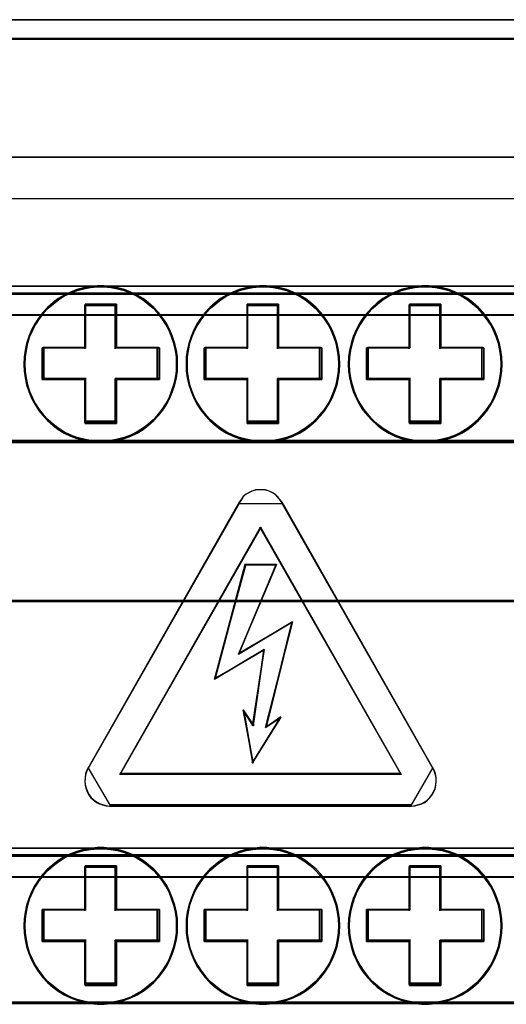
# Model space of a CAD drawing. Header units: millimetres. Extents: x 203 to 3426, y 719 to 2381.
# Tile 45 of 185: x 2528.26 to 2530.58, y 1113.74 to 1118.43. Entities that reach past the tile are written whole.
import ezdxf

# ---------------------------------------------------------------- set-up
doc = ezdxf.new("R2010")
doc.units = ezdxf.units.MM
doc.layers.add('45', color=7, linetype='Continuous')
doc.layers.add('E_Legrand_obudowy', color=7, linetype='Continuous')

# ---------------------------------------------------------------- blocks, each defined once
blk = doc.blocks.new('XL3 160 wnękowa 6x24M')
at = {"layer": 'E_Legrand_obudowy'}
blk.add_lwpolyline([(-215.641, -325.091), (215.545, -325.091), (215.545, -370.033), (-215.641, -370.033), (-215.641, -325.091)], dxfattribs=at)
blk = doc.blocks.new('BR 4P-10 125A (400408)')
at = {"layer": '45', "color": 59}
for points in [[(4.083, 26.569), (11.019, 26.569), (11.019, 27.783), (11.019, 27.993), (94.814, 27.993), (94.814, 27.783), (94.814, 26.569), (101.73, 26.569), (101.73, 22.338), (101.743, 22.338), (101.743, 23.728), (101.743, 27.132), (101.743, 28.875), (4.017, 28.875), (4.017, 27.132), (4.017, 23.728), (4.017, 22.338), (4.083, 22.338), (4.083, 26.569)], [(4.112, 26.56), (11.043, 26.56), (11.043, 27.763), (11.043, 27.972), (94.791, 27.972), (94.791, 27.763), (94.791, 26.56), (101.703, 26.56), (101.703, 22.365), (101.716, 22.365), (101.716, 23.743), (101.716, 27.118), (101.716, 28.846), (4.046, 28.846), (4.046, 27.118), (4.046, 23.743), (4.046, 22.365), (4.112, 22.365), (4.112, 26.56)], [(11.015, 20.95), (11.015, 16.33), (11.015, 16.229), (94.818, 16.229), (94.818, 16.33), (94.818, 20.95), (94.818, 21.659), (94.818, 23.01), (94.818, 26.583), (94.818, 27.792), (94.818, 28.002), (11.015, 28.002), (11.015, 27.792), (11.015, 26.583), (11.015, 23.01), (11.015, 21.659), (11.015, 20.95)], [(11.044, 20.956), (11.044, 16.358), (11.044, 16.257), (94.791, 16.257), (94.791, 16.358), (94.791, 20.956), (94.791, 21.661), (94.791, 23.006), (94.791, 26.561), (94.791, 27.764), (94.791, 27.973), (11.044, 27.973), (11.044, 27.764), (11.044, 26.561), (11.044, 23.006), (11.044, 21.661), (11.044, 20.956)], [(4.017, 9.433), (101.743, 9.433), (101.743, 16.597), (99.938, 16.597), (5.822, 16.597), (4.017, 16.597), (4.017, 9.433)], [(42.211, 11.446), (42.359, 11.164), (42.528, 10.896), (42.737, 10.642), (42.953, 10.409), (43.19, 10.196), (43.446, 10.004), (43.716, 9.839), (44.006, 9.695), (44.303, 9.585), (44.607, 9.502), (44.918, 9.441), (45.242, 9.406), (45.559, 9.406), (45.876, 9.441), (46.187, 9.502), (46.497, 9.585), (46.794, 9.695), (47.078, 9.839), (47.355, 10.004), (47.604, 10.196), (47.847, 10.409), (48.063, 10.642), (48.266, 10.896), (48.441, 11.164), (48.59, 11.446), (48.711, 11.748), (48.819, 12.057), (48.887, 12.373), (48.934, 12.689), (48.941, 13.011), (48.934, 13.341), (48.887, 13.65), (48.819, 13.966), (48.711, 14.282), (48.59, 14.584), (48.441, 14.866), (48.266, 15.126), (48.063, 15.387), (47.847, 15.621), (47.604, 15.827), (47.355, 16.026), (47.078, 16.191), (46.794, 16.328), (46.497, 16.445), (46.187, 16.527), (45.876, 16.582), (45.559, 16.617), (45.242, 16.617), (44.918, 16.582), (44.607, 16.527), (44.303, 16.445), (44.006, 16.328), (43.716, 16.191), (43.446, 16.026), (43.19, 15.827), (42.953, 15.621), (42.737, 15.387), (42.528, 15.126), (42.359, 14.866), (42.211, 14.584), (42.083, 14.282), (41.981, 13.966), (41.914, 13.65), (41.867, 13.341), (41.853, 13.011), (41.867, 12.689), (41.914, 12.373), (41.981, 12.057), (42.083, 11.748), (42.211, 11.446)], [(48.774, 12.069), (48.668, 11.764), (48.548, 11.466), (48.401, 11.188), (48.228, 10.924), (48.028, 10.673), (47.815, 10.443), (47.575, 10.232), (47.329, 10.043), (47.056, 9.88), (46.776, 9.738), (46.483, 9.629), (46.176, 9.548), (45.87, 9.487), (45.557, 9.453), (45.244, 9.453), (44.924, 9.487), (44.618, 9.548), (44.318, 9.629), (44.025, 9.738), (43.738, 9.88), (43.472, 10.043), (43.219, 10.232), (42.986, 10.443), (42.772, 10.673), (42.566, 10.924), (42.399, 11.188), (42.253, 11.466), (42.126, 11.764), (42.026, 12.069), (41.96, 12.381), (41.913, 12.693), (41.9, 13.011), (41.913, 13.337), (41.96, 13.642), (42.026, 13.954), (42.126, 14.265), (42.253, 14.564), (42.399, 14.842), (42.566, 15.099), (42.772, 15.357), (42.986, 15.587), (43.219, 15.79), (43.472, 15.987), (43.738, 16.15), (44.025, 16.285), (44.318, 16.4), (44.618, 16.482), (44.924, 16.536), (45.244, 16.57), (45.557, 16.57), (45.87, 16.536), (46.176, 16.482), (46.483, 16.4), (46.776, 16.285), (47.056, 16.15), (47.329, 15.987), (47.575, 15.79), (47.815, 15.587), (48.028, 15.357), (48.228, 15.099), (48.401, 14.842), (48.548, 14.564), (48.668, 14.265), (48.774, 13.954), (48.841, 13.642), (48.888, 13.337), (48.894, 13.011), (48.888, 12.693), (48.841, 12.381), (48.774, 12.069)], [(49.833, 11.164), (50.008, 10.896), (50.211, 10.642), (50.427, 10.409), (50.67, 10.196), (50.92, 10.004), (51.196, 9.839), (51.48, 9.695), (51.777, 9.585), (52.087, 9.502), (52.398, 9.441), (52.715, 9.406), (53.032, 9.406), (53.356, 9.441), (53.667, 9.502), (53.971, 9.585), (54.268, 9.695), (54.558, 9.839), (54.828, 10.004), (55.085, 10.196), (55.321, 10.409), (55.537, 10.642), (55.746, 10.896), (55.915, 11.164), (56.063, 11.446), (56.192, 11.748), (56.293, 12.057), (56.36, 12.373), (56.408, 12.689), (56.421, 13.011), (56.408, 13.341), (56.36, 13.65), (56.293, 13.966), (56.192, 14.282), (56.063, 14.584), (55.915, 14.866), (55.746, 15.126), (55.537, 15.387), (55.321, 15.621), (55.085, 15.827), (54.828, 16.026), (54.558, 16.191), (54.268, 16.328), (53.971, 16.445), (53.667, 16.527), (53.356, 16.582), (53.032, 16.617), (52.715, 16.617), (52.398, 16.582), (52.087, 16.527), (51.777, 16.445), (51.48, 16.328), (51.196, 16.191), (50.92, 16.026), (50.67, 15.827), (50.427, 15.621), (50.211, 15.387), (50.008, 15.126), (49.833, 14.866), (49.684, 14.584), (49.563, 14.282), (49.455, 13.966), (49.387, 13.65), (49.34, 13.341), (49.333, 13.011), (49.34, 12.689), (49.387, 12.373), (49.455, 12.057), (49.563, 11.748), (49.684, 11.446), (49.833, 11.164)], [(56.148, 11.764), (56.021, 11.466), (55.875, 11.188), (55.708, 10.924), (55.502, 10.673), (55.288, 10.443), (55.055, 10.232), (54.802, 10.043), (54.535, 9.88), (54.249, 9.738), (53.956, 9.629), (53.656, 9.548), (53.349, 9.487), (53.03, 9.453), (52.716, 9.453), (52.403, 9.487), (52.097, 9.548), (51.79, 9.629), (51.497, 9.738), (51.217, 9.88), (50.944, 10.043), (50.697, 10.232), (50.458, 10.443), (50.244, 10.673), (50.044, 10.924), (49.871, 11.188), (49.725, 11.466), (49.605, 11.764), (49.498, 12.069), (49.431, 12.381), (49.385, 12.693), (49.378, 13.011), (49.385, 13.337), (49.431, 13.642), (49.498, 13.954), (49.605, 14.265), (49.725, 14.564), (49.871, 14.842), (50.044, 15.099), (50.244, 15.357), (50.458, 15.587), (50.697, 15.79), (50.944, 15.987), (51.217, 16.15), (51.497, 16.285), (51.79, 16.4), (52.097, 16.482), (52.403, 16.536), (52.716, 16.57), (53.03, 16.57), (53.349, 16.536), (53.656, 16.482), (53.956, 16.4), (54.249, 16.285), (54.535, 16.15), (54.802, 15.987), (55.055, 15.79), (55.288, 15.587), (55.502, 15.357), (55.708, 15.099), (55.875, 14.842), (56.021, 14.564), (56.148, 14.265), (56.248, 13.954), (56.315, 13.642), (56.361, 13.337), (56.374, 13.011), (56.361, 12.693), (56.315, 12.381), (56.248, 12.069), (56.148, 11.764)], [(57.164, 11.446), (57.313, 11.164), (57.481, 10.896), (57.684, 10.642), (57.907, 10.409), (58.143, 10.196), (58.393, 10.004), (58.669, 9.839), (58.953, 9.695), (59.25, 9.585), (59.56, 9.502), (59.871, 9.441), (60.188, 9.406), (60.512, 9.406), (60.829, 9.441), (61.14, 9.502), (61.45, 9.585), (61.747, 9.695), (62.031, 9.839), (62.308, 10.004), (62.558, 10.196), (62.801, 10.409), (63.017, 10.642), (63.219, 10.896), (63.395, 11.164), (63.543, 11.446), (63.665, 11.748), (63.766, 12.057), (63.84, 12.373), (63.881, 12.689), (63.894, 13.011), (63.881, 13.341), (63.84, 13.65), (63.766, 13.966), (63.665, 14.282), (63.543, 14.584), (63.395, 14.866), (63.219, 15.126), (63.017, 15.387), (62.801, 15.621), (62.558, 15.827), (62.308, 16.026), (62.031, 16.191), (61.747, 16.328), (61.45, 16.445), (61.14, 16.527), (60.829, 16.582), (60.512, 16.617), (60.188, 16.617), (59.871, 16.582), (59.56, 16.527), (59.25, 16.445), (58.953, 16.328), (58.669, 16.191), (58.393, 16.026), (58.143, 15.827), (57.907, 15.621), (57.684, 15.387), (57.481, 15.126), (57.313, 14.866), (57.164, 14.584), (57.036, 14.282), (56.935, 13.966), (56.867, 13.65), (56.82, 13.341), (56.806, 13.011), (56.82, 12.689), (56.867, 12.373), (56.935, 12.057), (57.036, 11.748), (57.164, 11.446)], [(63.501, 11.466), (63.355, 11.188), (63.181, 10.924), (62.981, 10.673), (62.768, 10.443), (62.528, 10.232), (62.282, 10.043), (62.009, 9.88), (61.729, 9.738), (61.436, 9.629), (61.13, 9.548), (60.823, 9.487), (60.51, 9.453), (60.19, 9.453), (59.877, 9.487), (59.571, 9.548), (59.264, 9.629), (58.971, 9.738), (58.691, 9.88), (58.418, 10.043), (58.172, 10.232), (57.939, 10.443), (57.719, 10.673), (57.519, 10.924), (57.352, 11.188), (57.206, 11.466), (57.079, 11.764), (56.979, 12.069), (56.913, 12.381), (56.866, 12.693), (56.853, 13.011), (56.866, 13.337), (56.913, 13.642), (56.979, 13.954), (57.079, 14.265), (57.206, 14.564), (57.352, 14.842), (57.519, 15.099), (57.719, 15.357), (57.939, 15.587), (58.172, 15.79), (58.418, 15.987), (58.691, 16.15), (58.971, 16.285), (59.264, 16.4), (59.571, 16.482), (59.877, 16.536), (60.19, 16.57), (60.51, 16.57), (60.823, 16.536), (61.13, 16.482), (61.436, 16.4), (61.729, 16.285), (62.009, 16.15), (62.282, 15.987), (62.528, 15.79), (62.768, 15.587), (62.981, 15.357), (63.181, 15.099), (63.355, 14.842), (63.501, 14.564), (63.621, 14.265), (63.721, 13.954), (63.794, 13.642), (63.834, 13.337), (63.847, 13.011), (63.834, 12.693), (63.794, 12.381), (63.721, 12.069), (63.621, 11.764), (63.501, 11.466)], [(5.821, 15.26), (99.939, 15.26), (99.939, 15.36), (99.939, 15.624), (99.939, 16.286), (97.096, 16.286), (96.514, 16.286), (94.815, 16.286), (11.018, 16.286), (9.305, 16.286), (8.73, 16.286), (5.821, 16.286), (5.821, 15.624), (5.821, 15.36), (5.821, 15.26)], [(5.85, 15.289), (99.912, 15.289), (99.912, 15.383), (99.912, 15.633), (99.912, 16.259), (97.07, 16.259), (96.489, 16.259), (94.791, 16.259), (11.043, 16.259), (9.332, 16.259), (8.757, 16.259), (5.85, 16.259), (5.85, 15.633), (5.85, 15.383), (5.85, 15.289)], [(46.125, 12.299), (46.125, 10.274), (44.684, 10.274), (44.684, 12.299), (42.706, 12.299), (42.706, 13.765), (44.684, 13.765), (44.684, 15.776), (46.125, 15.776), (46.125, 13.765), (48.102, 13.765), (48.102, 12.299), (46.125, 12.299)], [(48.102, 12.299), (48.102, 13.765), (46.125, 13.765), (46.125, 15.776), (44.684, 15.776), (44.684, 13.765), (42.706, 13.765), (42.706, 12.299), (44.684, 12.299), (44.684, 10.274), (46.125, 10.274), (46.125, 12.299), (48.102, 12.299)], [(48.027, 12.319), (48.027, 13.744), (46.104, 13.744), (46.104, 15.701), (44.703, 15.701), (44.703, 13.744), (42.779, 13.744), (42.779, 12.319), (44.703, 12.319), (44.703, 10.349), (46.104, 10.349), (46.104, 12.319), (48.027, 12.319)], [(52.15, 10.274), (52.15, 12.299), (50.172, 12.299), (50.172, 13.765), (52.15, 13.765), (52.15, 15.776), (53.598, 15.776), (53.598, 13.765), (55.583, 13.765), (55.583, 12.299), (53.598, 12.299), (53.598, 10.274), (52.15, 10.274)], [(55.583, 12.299), (55.583, 13.765), (53.598, 13.765), (53.598, 15.776), (52.15, 15.776), (52.15, 13.765), (50.172, 13.765), (50.172, 12.299), (52.15, 12.299), (52.15, 10.274), (53.598, 10.274), (53.598, 12.299), (55.583, 12.299)], [(55.507, 12.319), (55.507, 13.744), (53.578, 13.744), (53.578, 15.701), (52.17, 15.701), (52.17, 13.744), (50.247, 13.744), (50.247, 12.319), (52.17, 12.319), (52.17, 10.349), (53.578, 10.349), (53.578, 12.319), (55.507, 12.319)], [(59.623, 10.274), (59.623, 12.299), (57.645, 12.299), (57.645, 13.765), (59.623, 13.765), (59.623, 15.776), (61.077, 15.776), (61.077, 13.765), (63.056, 13.765), (63.056, 12.299), (61.077, 12.299), (61.077, 10.274), (59.623, 10.274)], [(63.056, 12.299), (63.056, 13.765), (61.077, 13.765), (61.077, 15.776), (59.623, 15.776), (59.623, 13.765), (57.645, 13.765), (57.645, 12.299), (59.623, 12.299), (59.623, 10.274), (61.077, 10.274), (61.077, 12.299), (63.056, 12.299)], [(62.98, 12.319), (62.98, 13.744), (61.057, 13.744), (61.057, 15.701), (59.643, 15.701), (59.643, 13.744), (57.72, 13.744), (57.72, 12.319), (59.643, 12.319), (59.643, 10.349), (61.057, 10.349), (61.057, 12.319), (62.98, 12.319)], [(11.015, -4.912), (11.015, -9.546), (11.015, -9.647), (94.818, -9.647), (94.818, -9.546), (94.818, -4.912), (94.818, -4.203), (94.818, -2.866), (94.818, 0.721), (94.818, 1.917), (94.818, 2.126), (93.846, 2.126), (11.015, 2.126), (11.015, 1.917), (11.015, 0.721), (11.015, -2.866), (11.015, -4.203), (11.015, -4.912)], [(11.044, -4.906), (11.044, -9.517), (11.044, -9.618), (94.791, -9.618), (94.791, -9.517), (94.791, -4.906), (94.791, -4.2), (94.791, -2.869), (94.791, 0.701), (94.791, 1.891), (94.791, 2.099), (93.82, 2.099), (11.044, 2.099), (11.044, 1.891), (11.044, 0.701), (11.044, -2.869), (11.044, -4.2), (11.044, -4.906)], [(4.017, -16.441), (101.743, -16.441), (101.743, -9.279), (99.938, -9.279), (5.822, -9.279), (4.017, -9.279), (4.017, -16.441)], [(42.211, -14.428), (42.359, -14.71), (42.528, -14.977), (42.737, -15.231), (42.953, -15.465), (43.19, -15.678), (43.446, -15.87), (43.716, -16.035), (44.006, -16.179), (44.303, -16.289), (44.607, -16.371), (44.918, -16.433), (45.242, -16.468), (45.559, -16.468), (45.876, -16.433), (46.187, -16.371), (46.497, -16.289), (46.794, -16.179), (47.078, -16.035), (47.355, -15.87), (47.604, -15.678), (47.847, -15.465), (48.063, -15.231), (48.266, -14.977), (48.441, -14.71), (48.59, -14.428), (48.711, -14.126), (48.819, -13.817), (48.887, -13.501), (48.934, -13.185), (48.941, -12.862), (48.934, -12.533), (48.887, -12.224), (48.819, -11.908), (48.711, -11.592), (48.59, -11.29), (48.441, -11.008), (48.266, -10.747), (48.063, -10.486), (47.847, -10.253), (47.604, -10.047), (47.355, -9.848), (47.078, -9.683), (46.794, -9.546), (46.497, -9.429), (46.187, -9.346), (45.876, -9.292), (45.559, -9.257), (45.242, -9.257), (44.918, -9.292), (44.607, -9.346), (44.303, -9.429), (44.006, -9.546), (43.716, -9.683), (43.446, -9.848), (43.19, -10.047), (42.953, -10.253), (42.737, -10.486), (42.528, -10.747), (42.359, -11.008), (42.211, -11.29), (42.083, -11.592), (41.981, -11.908), (41.914, -12.224), (41.867, -12.533), (41.853, -12.862), (41.867, -13.185), (41.914, -13.501), (41.981, -13.817), (42.083, -14.126), (42.211, -14.428)], [(48.774, -13.805), (48.668, -14.11), (48.548, -14.408), (48.401, -14.686), (48.228, -14.95), (48.028, -15.201), (47.815, -15.431), (47.575, -15.642), (47.329, -15.831), (47.056, -15.994), (46.776, -16.136), (46.483, -16.245), (46.176, -16.326), (45.87, -16.387), (45.557, -16.421), (45.244, -16.421), (44.924, -16.387), (44.618, -16.326), (44.318, -16.245), (44.025, -16.136), (43.738, -15.994), (43.472, -15.831), (43.219, -15.642), (42.986, -15.431), (42.772, -15.201), (42.566, -14.95), (42.399, -14.686), (42.253, -14.408), (42.126, -14.11), (42.026, -13.805), (41.96, -13.493), (41.913, -13.182), (41.9, -12.863), (41.913, -12.538), (41.96, -12.233), (42.026, -11.921), (42.126, -11.61), (42.253, -11.311), (42.399, -11.034), (42.566, -10.776), (42.772, -10.519), (42.986, -10.288), (43.219, -10.085), (43.472, -9.888), (43.738, -9.726), (44.025, -9.59), (44.318, -9.475), (44.618, -9.394), (44.924, -9.34), (45.244, -9.306), (45.557, -9.306), (45.87, -9.34), (46.176, -9.394), (46.483, -9.475), (46.776, -9.59), (47.056, -9.726), (47.329, -9.888), (47.575, -10.085), (47.815, -10.288), (48.028, -10.519), (48.228, -10.776), (48.401, -11.034), (48.548, -11.311), (48.668, -11.61), (48.774, -11.921), (48.841, -12.233), (48.888, -12.538), (48.894, -12.863), (48.888, -13.182), (48.841, -13.493), (48.774, -13.805)], [(49.833, -14.71), (50.008, -14.977), (50.211, -15.231), (50.427, -15.465), (50.67, -15.678), (50.92, -15.87), (51.196, -16.035), (51.48, -16.179), (51.777, -16.289), (52.087, -16.371), (52.398, -16.433), (52.715, -16.468), (53.032, -16.468), (53.356, -16.433), (53.667, -16.371), (53.971, -16.289), (54.268, -16.179), (54.558, -16.035), (54.828, -15.87), (55.085, -15.678), (55.321, -15.465), (55.537, -15.231), (55.746, -14.977), (55.915, -14.71), (56.063, -14.428), (56.192, -14.126), (56.293, -13.817), (56.36, -13.501), (56.408, -13.185), (56.421, -12.862), (56.408, -12.533), (56.36, -12.224), (56.293, -11.908), (56.192, -11.592), (56.063, -11.29), (55.915, -11.008), (55.746, -10.747), (55.537, -10.486), (55.321, -10.253), (55.085, -10.047), (54.828, -9.848), (54.558, -9.683), (54.268, -9.546), (53.971, -9.429), (53.667, -9.346), (53.356, -9.292), (53.032, -9.257), (52.715, -9.257), (52.398, -9.292), (52.087, -9.346), (51.777, -9.429), (51.48, -9.546), (51.196, -9.683), (50.92, -9.848), (50.67, -10.047), (50.427, -10.253), (50.211, -10.486), (50.008, -10.747), (49.833, -11.008), (49.684, -11.29), (49.563, -11.592), (49.455, -11.908), (49.387, -12.224), (49.34, -12.533), (49.333, -12.862), (49.34, -13.185), (49.387, -13.501), (49.455, -13.817), (49.563, -14.126), (49.684, -14.428), (49.833, -14.71)], [(56.148, -14.11), (56.021, -14.408), (55.875, -14.686), (55.708, -14.95), (55.502, -15.201), (55.288, -15.431), (55.055, -15.642), (54.802, -15.831), (54.535, -15.994), (54.249, -16.136), (53.956, -16.245), (53.656, -16.326), (53.349, -16.387), (53.03, -16.421), (52.716, -16.421), (52.403, -16.387), (52.097, -16.326), (51.79, -16.245), (51.497, -16.136), (51.217, -15.994), (50.944, -15.831), (50.697, -15.642), (50.458, -15.431), (50.244, -15.201), (50.044, -14.95), (49.871, -14.686), (49.725, -14.408), (49.605, -14.11), (49.498, -13.805), (49.431, -13.493), (49.385, -13.182), (49.378, -12.863), (49.385, -12.538), (49.431, -12.233), (49.498, -11.921), (49.605, -11.61), (49.725, -11.311), (49.871, -11.034), (50.044, -10.776), (50.244, -10.519), (50.458, -10.288), (50.697, -10.085), (50.944, -9.888), (51.217, -9.726), (51.497, -9.59), (51.79, -9.475), (52.097, -9.394), (52.403, -9.34), (52.716, -9.306), (53.03, -9.306), (53.349, -9.34), (53.656, -9.394), (53.956, -9.475), (54.249, -9.59), (54.535, -9.726), (54.802, -9.888), (55.055, -10.085), (55.288, -10.288), (55.502, -10.519), (55.708, -10.776), (55.875, -11.034), (56.021, -11.311), (56.148, -11.61), (56.248, -11.921), (56.315, -12.233), (56.361, -12.538), (56.374, -12.863), (56.361, -13.182), (56.315, -13.493), (56.248, -13.805), (56.148, -14.11)], [(57.164, -14.428), (57.313, -14.71), (57.481, -14.977), (57.684, -15.231), (57.907, -15.465), (58.143, -15.678), (58.393, -15.87), (58.669, -16.035), (58.953, -16.179), (59.25, -16.289), (59.56, -16.371), (59.871, -16.433), (60.188, -16.468), (60.512, -16.468), (60.829, -16.433), (61.14, -16.371), (61.45, -16.289), (61.747, -16.179), (62.031, -16.035), (62.308, -15.87), (62.558, -15.678), (62.801, -15.465), (63.017, -15.231), (63.219, -14.977), (63.395, -14.71), (63.543, -14.428), (63.665, -14.126), (63.766, -13.817), (63.84, -13.501), (63.881, -13.185), (63.894, -12.862), (63.881, -12.533), (63.84, -12.224), (63.766, -11.908), (63.665, -11.592), (63.543, -11.29), (63.395, -11.008), (63.219, -10.747), (63.017, -10.486), (62.801, -10.253), (62.558, -10.047), (62.308, -9.848), (62.031, -9.683), (61.747, -9.546), (61.45, -9.429), (61.14, -9.346), (60.829, -9.292), (60.512, -9.257), (60.188, -9.257), (59.871, -9.292), (59.56, -9.346), (59.25, -9.429), (58.953, -9.546), (58.669, -9.683), (58.393, -9.848), (58.143, -10.047), (57.907, -10.253), (57.684, -10.486), (57.481, -10.747), (57.313, -11.008), (57.164, -11.29), (57.036, -11.592), (56.935, -11.908), (56.867, -12.224), (56.82, -12.533), (56.806, -12.862), (56.82, -13.185), (56.867, -13.501), (56.935, -13.817), (57.036, -14.126), (57.164, -14.428)], [(63.501, -14.408), (63.355, -14.686), (63.181, -14.95), (62.981, -15.201), (62.768, -15.431), (62.528, -15.642), (62.282, -15.831), (62.009, -15.994), (61.729, -16.136), (61.436, -16.245), (61.13, -16.326), (60.823, -16.387), (60.51, -16.421), (60.19, -16.421), (59.877, -16.387), (59.571, -16.326), (59.264, -16.245), (58.971, -16.136), (58.691, -15.994), (58.418, -15.831), (58.172, -15.642), (57.939, -15.431), (57.719, -15.201), (57.519, -14.95), (57.352, -14.686), (57.206, -14.408), (57.079, -14.11), (56.979, -13.805), (56.913, -13.493), (56.866, -13.182), (56.853, -12.863), (56.866, -12.538), (56.913, -12.233), (56.979, -11.921), (57.079, -11.61), (57.206, -11.311), (57.352, -11.034), (57.519, -10.776), (57.719, -10.519), (57.939, -10.288), (58.172, -10.085), (58.418, -9.888), (58.691, -9.726), (58.971, -9.59), (59.264, -9.475), (59.571, -9.394), (59.877, -9.34), (60.19, -9.306), (60.51, -9.306), (60.823, -9.34), (61.13, -9.394), (61.436, -9.475), (61.729, -9.59), (62.009, -9.726), (62.282, -9.888), (62.528, -10.085), (62.768, -10.288), (62.981, -10.519), (63.181, -10.776), (63.355, -11.034), (63.501, -11.311), (63.621, -11.61), (63.721, -11.921), (63.794, -12.233), (63.834, -12.538), (63.847, -12.863), (63.834, -13.182), (63.794, -13.493), (63.721, -13.805), (63.621, -14.11), (63.501, -14.408)], [(5.821, -10.613), (99.939, -10.613), (99.939, -10.514), (99.939, -10.236), (99.939, -9.588), (97.096, -9.588), (96.514, -9.588), (94.815, -9.588), (11.018, -9.588), (9.305, -9.588), (8.73, -9.588), (5.821, -9.588), (5.821, -10.236), (5.821, -10.514), (5.821, -10.613)], [(5.85, -10.585), (99.912, -10.585), (99.912, -10.491), (99.912, -10.228), (99.912, -9.616), (97.07, -9.616), (96.489, -9.616), (94.791, -9.616), (11.043, -9.616), (9.332, -9.616), (8.757, -9.616), (5.85, -9.616), (5.85, -10.228), (5.85, -10.491), (5.85, -10.585)], [(46.125, -13.575), (46.125, -15.6), (44.684, -15.6), (44.684, -13.575), (42.706, -13.575), (42.706, -12.109), (44.684, -12.109), (44.684, -10.098), (46.125, -10.098), (46.125, -12.109), (48.102, -12.109), (48.102, -13.575), (46.125, -13.575)], [(48.102, -13.575), (48.102, -12.109), (46.125, -12.109), (46.125, -10.098), (44.684, -10.098), (44.684, -12.109), (42.706, -12.109), (42.706, -13.575), (44.684, -13.575), (44.684, -15.6), (46.125, -15.6), (46.125, -13.575), (48.102, -13.575)], [(48.027, -13.555), (48.027, -12.13), (46.104, -12.13), (46.104, -10.173), (44.703, -10.173), (44.703, -12.13), (42.779, -12.13), (42.779, -13.555), (44.703, -13.555), (44.703, -15.524), (46.104, -15.524), (46.104, -13.555), (48.027, -13.555)], [(52.15, -15.6), (52.15, -13.575), (50.172, -13.575), (50.172, -12.109), (52.15, -12.109), (52.15, -10.098), (53.598, -10.098), (53.598, -12.109), (55.583, -12.109), (55.583, -13.575), (53.598, -13.575), (53.598, -15.6), (52.15, -15.6)], [(55.583, -13.575), (55.583, -12.109), (53.598, -12.109), (53.598, -10.098), (52.15, -10.098), (52.15, -12.109), (50.172, -12.109), (50.172, -13.575), (52.15, -13.575), (52.15, -15.6), (53.598, -15.6), (53.598, -13.575), (55.583, -13.575)], [(55.507, -13.555), (55.507, -12.13), (53.578, -12.13), (53.578, -10.173), (52.17, -10.173), (52.17, -12.13), (50.247, -12.13), (50.247, -13.555), (52.17, -13.555), (52.17, -15.524), (53.578, -15.524), (53.578, -13.555), (55.507, -13.555)], [(59.623, -15.6), (59.623, -13.575), (57.645, -13.575), (57.645, -12.109), (59.623, -12.109), (59.623, -10.098), (61.077, -10.098), (61.077, -12.109), (63.056, -12.109), (63.056, -13.575), (61.077, -13.575), (61.077, -15.6), (59.623, -15.6)], [(63.056, -13.575), (63.056, -12.109), (61.077, -12.109), (61.077, -10.098), (59.623, -10.098), (59.623, -12.109), (57.645, -12.109), (57.645, -13.575), (59.623, -13.575), (59.623, -15.6), (61.077, -15.6), (61.077, -13.575), (63.056, -13.575)], [(62.98, -13.555), (62.98, -12.13), (61.057, -12.13), (61.057, -10.173), (59.643, -10.173), (59.643, -12.13), (57.72, -12.13), (57.72, -13.555), (59.643, -13.555), (59.643, -15.524), (61.057, -15.524), (61.057, -13.555), (62.98, -13.555)], [(7.254, -20.069), (98.498, -20.069), (98.498, -16.381), (7.254, -16.381), (7.254, -20.069)], [(7.283, -20.04), (98.471, -20.04), (98.471, -16.41), (7.283, -16.41), (7.283, -20.04)]]:
    blk.add_lwpolyline(points, close=True, dxfattribs=at)
at = {"layer": '45', "color": 139}
for points in [[(101.743, 28.875), (4.017, 28.875), (101.743, 28.875)], [(101.743, 28.875), (4.017, 28.875), (101.743, 28.875)], [(94.818, 28.002), (11.015, 28.002), (94.818, 28.002)], [(5.821, 16.597), (99.939, 16.597), (5.821, 16.597)], [(48.894, 13.011), (48.888, 13.337), (48.841, 13.642), (48.774, 13.954), (48.668, 14.265), (48.548, 14.564), (48.401, 14.842), (48.228, 15.099), (48.028, 15.357), (47.815, 15.587), (47.575, 15.79), (47.329, 15.987), (47.056, 16.15), (46.776, 16.285), (46.483, 16.4), (46.176, 16.482), (45.87, 16.536), (45.557, 16.57), (45.244, 16.57), (44.924, 16.536), (44.618, 16.482), (44.318, 16.4), (44.025, 16.285), (43.738, 16.15), (43.472, 15.987), (43.219, 15.79), (42.986, 15.587), (42.772, 15.357), (42.566, 15.099), (42.399, 14.842), (42.253, 14.564), (42.126, 14.265), (42.026, 13.954), (41.96, 13.642), (41.913, 13.337), (41.9, 13.011), (41.913, 12.693), (41.96, 12.381), (42.026, 12.069), (42.126, 11.764), (42.253, 11.466), (42.399, 11.188), (42.566, 10.924), (42.772, 10.673), (42.986, 10.443), (43.219, 10.232), (43.472, 10.043), (43.738, 9.88), (44.025, 9.738), (44.318, 9.629), (44.618, 9.548), (44.924, 9.487), (45.244, 9.453), (45.557, 9.453), (45.87, 9.487), (46.176, 9.548), (46.483, 9.629), (46.776, 9.738), (47.056, 9.88), (47.329, 10.043), (47.575, 10.232), (47.815, 10.443), (48.028, 10.673), (48.228, 10.924), (48.401, 11.188), (48.548, 11.466), (48.668, 11.764), (48.774, 12.069), (48.841, 12.381), (48.888, 12.693), (48.894, 13.011)], [(56.374, 13.011), (56.361, 13.337), (56.315, 13.642), (56.248, 13.954), (56.148, 14.265), (56.021, 14.564), (55.875, 14.842), (55.708, 15.099), (55.502, 15.357), (55.288, 15.587), (55.055, 15.79), (54.802, 15.987), (54.535, 16.15), (54.249, 16.285), (53.956, 16.4), (53.656, 16.482), (53.349, 16.536), (53.03, 16.57), (52.716, 16.57), (52.403, 16.536), (52.097, 16.482), (51.79, 16.4), (51.497, 16.285), (51.217, 16.15), (50.944, 15.987), (50.697, 15.79), (50.458, 15.587), (50.244, 15.357), (50.044, 15.099), (49.871, 14.842), (49.725, 14.564), (49.605, 14.265), (49.498, 13.954), (49.431, 13.642), (49.385, 13.337), (49.378, 13.011), (49.385, 12.693), (49.431, 12.381), (49.498, 12.069), (49.605, 11.764), (49.725, 11.466), (49.871, 11.188), (50.044, 10.924), (50.244, 10.673), (50.458, 10.443), (50.697, 10.232), (50.944, 10.043), (51.217, 9.88), (51.497, 9.738), (51.79, 9.629), (52.097, 9.548), (52.403, 9.487), (52.716, 9.453), (53.03, 9.453), (53.349, 9.487), (53.656, 9.548), (53.956, 9.629), (54.249, 9.738), (54.535, 9.88), (54.802, 10.043), (55.055, 10.232), (55.288, 10.443), (55.502, 10.673), (55.708, 10.924), (55.875, 11.188), (56.021, 11.466), (56.148, 11.764), (56.248, 12.069), (56.315, 12.381), (56.361, 12.693), (56.374, 13.011)], [(63.847, 13.011), (63.834, 13.337), (63.794, 13.642), (63.721, 13.954), (63.621, 14.265), (63.501, 14.564), (63.355, 14.842), (63.181, 15.099), (62.981, 15.357), (62.768, 15.587), (62.528, 15.79), (62.282, 15.987), (62.009, 16.15), (61.729, 16.285), (61.436, 16.4), (61.13, 16.482), (60.823, 16.536), (60.51, 16.57), (60.19, 16.57), (59.877, 16.536), (59.571, 16.482), (59.264, 16.4), (58.971, 16.285), (58.691, 16.15), (58.418, 15.987), (58.172, 15.79), (57.939, 15.587), (57.719, 15.357), (57.519, 15.099), (57.352, 14.842), (57.206, 14.564), (57.079, 14.265), (56.979, 13.954), (56.913, 13.642), (56.866, 13.337), (56.853, 13.011), (56.866, 12.693), (56.913, 12.381), (56.979, 12.069), (57.079, 11.764), (57.206, 11.466), (57.352, 11.188), (57.519, 10.924), (57.719, 10.673), (57.939, 10.443), (58.172, 10.232), (58.418, 10.043), (58.691, 9.88), (58.971, 9.738), (59.264, 9.629), (59.571, 9.548), (59.877, 9.487), (60.19, 9.453), (60.51, 9.453), (60.823, 9.487), (61.13, 9.548), (61.436, 9.629), (61.729, 9.738), (62.009, 9.88), (62.282, 10.043), (62.528, 10.232), (62.768, 10.443), (62.981, 10.673), (63.181, 10.924), (63.355, 11.188), (63.501, 11.466), (63.621, 11.764), (63.721, 12.069), (63.794, 12.381), (63.834, 12.693), (63.847, 13.011)], [(99.939, 16.286), (5.821, 16.286), (99.939, 16.286)], [(46.133, 15.729), (44.675, 15.729), (46.133, 15.729)], [(44.675, 15.729), (44.675, 13.714), (44.675, 15.729)], [(46.074, 13.714), (46.074, 15.729), (46.074, 13.714)], [(53.606, 15.729), (52.141, 15.729), (53.606, 15.729)], [(52.141, 15.729), (52.141, 13.714), (52.141, 15.729)], [(53.549, 13.714), (53.549, 15.729), (53.549, 13.714)], [(61.087, 15.729), (59.614, 15.729), (61.087, 15.729)], [(59.614, 15.729), (59.614, 13.714), (59.614, 15.729)], [(61.027, 13.714), (61.027, 15.729), (61.027, 13.714)], [(44.732, 13.773), (42.751, 13.773), (44.732, 13.773)], [(42.751, 13.773), (42.751, 12.289), (42.751, 13.773)], [(48.056, 13.773), (46.074, 13.773), (48.056, 13.773)], [(47.998, 12.289), (47.998, 13.773), (47.998, 12.289)], [(52.198, 13.773), (50.218, 13.773), (52.198, 13.773)], [(50.218, 13.773), (50.218, 12.289), (50.218, 13.773)], [(55.536, 13.773), (53.549, 13.773), (55.536, 13.773)], [(55.479, 12.289), (55.479, 13.773), (55.479, 12.289)], [(59.673, 13.773), (57.691, 13.773), (59.673, 13.773)], [(57.691, 13.773), (57.691, 12.289), (57.691, 13.773)], [(63.009, 13.773), (61.027, 13.773), (63.009, 13.773)], [(62.952, 12.289), (62.952, 13.773), (62.952, 12.289)], [(42.751, 12.349), (44.732, 12.349), (42.751, 12.349)], [(44.675, 12.349), (44.675, 10.321), (44.675, 12.349)], [(46.074, 10.321), (46.074, 12.349), (46.074, 10.321)], [(46.074, 12.349), (48.056, 12.349), (46.074, 12.349)], [(50.218, 12.349), (52.198, 12.349), (50.218, 12.349)], [(52.141, 12.349), (52.141, 10.321), (52.141, 12.349)], [(53.549, 10.321), (53.549, 12.349), (53.549, 10.321)], [(53.549, 12.349), (55.536, 12.349), (53.549, 12.349)], [(57.691, 12.349), (59.673, 12.349), (57.691, 12.349)], [(59.614, 12.349), (59.614, 10.321), (59.614, 12.349)], [(61.027, 10.321), (61.027, 12.349), (61.027, 10.321)], [(61.027, 12.349), (63.009, 12.349), (61.027, 12.349)], [(44.675, 10.38), (46.133, 10.38), (44.675, 10.38)], [(52.141, 10.38), (53.606, 10.38), (52.141, 10.38)], [(59.614, 10.38), (61.087, 10.38), (59.614, 10.38)], [(4.017, 9.493), (101.743, 9.493), (4.017, 9.493)], [(101.743, 9.399), (4.017, 9.399), (101.743, 9.399)], [(101.743, 9.399), (4.017, 9.399), (101.743, 9.399)], [(93.847, 2.126), (11.015, 2.126), (93.847, 2.126)], [(5.821, -9.279), (99.939, -9.279), (5.821, -9.279)], [(48.894, -12.863), (48.888, -12.538), (48.841, -12.233), (48.774, -11.921), (48.668, -11.61), (48.548, -11.311), (48.401, -11.034), (48.228, -10.776), (48.028, -10.519), (47.815, -10.288), (47.575, -10.085), (47.329, -9.888), (47.056, -9.726), (46.776, -9.59), (46.483, -9.475), (46.176, -9.394), (45.87, -9.34), (45.557, -9.306), (45.244, -9.306), (44.924, -9.34), (44.618, -9.394), (44.318, -9.475), (44.025, -9.59), (43.738, -9.726), (43.472, -9.888), (43.219, -10.085), (42.986, -10.288), (42.772, -10.519), (42.566, -10.776), (42.399, -11.034), (42.253, -11.311), (42.126, -11.61), (42.026, -11.921), (41.96, -12.233), (41.913, -12.538), (41.9, -12.863), (41.913, -13.182), (41.96, -13.493), (42.026, -13.805), (42.126, -14.11), (42.253, -14.408), (42.399, -14.686), (42.566, -14.95), (42.772, -15.201), (42.986, -15.431), (43.219, -15.642), (43.472, -15.831), (43.738, -15.994), (44.025, -16.136), (44.318, -16.245), (44.618, -16.326), (44.924, -16.387), (45.244, -16.421), (45.557, -16.421), (45.87, -16.387), (46.176, -16.326), (46.483, -16.245), (46.776, -16.136), (47.056, -15.994), (47.329, -15.831), (47.575, -15.642), (47.815, -15.431), (48.028, -15.201), (48.228, -14.95), (48.401, -14.686), (48.548, -14.408), (48.668, -14.11), (48.774, -13.805), (48.841, -13.493), (48.888, -13.182), (48.894, -12.863)], [(56.374, -12.863), (56.361, -12.538), (56.315, -12.233), (56.248, -11.921), (56.148, -11.61), (56.021, -11.311), (55.875, -11.034), (55.708, -10.776), (55.502, -10.519), (55.288, -10.288), (55.055, -10.085), (54.802, -9.888), (54.535, -9.726), (54.249, -9.59), (53.956, -9.475), (53.656, -9.394), (53.349, -9.34), (53.03, -9.306), (52.716, -9.306), (52.403, -9.34), (52.097, -9.394), (51.79, -9.475), (51.497, -9.59), (51.217, -9.726), (50.944, -9.888), (50.697, -10.085), (50.458, -10.288), (50.244, -10.519), (50.044, -10.776), (49.871, -11.034), (49.725, -11.311), (49.605, -11.61), (49.498, -11.921), (49.431, -12.233), (49.385, -12.538), (49.378, -12.863), (49.385, -13.182), (49.431, -13.493), (49.498, -13.805), (49.605, -14.11), (49.725, -14.408), (49.871, -14.686), (50.044, -14.95), (50.244, -15.201), (50.458, -15.431), (50.697, -15.642), (50.944, -15.831), (51.217, -15.994), (51.497, -16.136), (51.79, -16.245), (52.097, -16.326), (52.403, -16.387), (52.716, -16.421), (53.03, -16.421), (53.349, -16.387), (53.656, -16.326), (53.956, -16.245), (54.249, -16.136), (54.535, -15.994), (54.802, -15.831), (55.055, -15.642), (55.288, -15.431), (55.502, -15.201), (55.708, -14.95), (55.875, -14.686), (56.021, -14.408), (56.148, -14.11), (56.248, -13.805), (56.315, -13.493), (56.361, -13.182), (56.374, -12.863)], [(63.847, -12.863), (63.834, -12.538), (63.794, -12.233), (63.721, -11.921), (63.621, -11.61), (63.501, -11.311), (63.355, -11.034), (63.181, -10.776), (62.981, -10.519), (62.768, -10.288), (62.528, -10.085), (62.282, -9.888), (62.009, -9.726), (61.729, -9.59), (61.436, -9.475), (61.13, -9.394), (60.823, -9.34), (60.51, -9.306), (60.19, -9.306), (59.877, -9.34), (59.571, -9.394), (59.264, -9.475), (58.971, -9.59), (58.691, -9.726), (58.418, -9.888), (58.172, -10.085), (57.939, -10.288), (57.719, -10.519), (57.519, -10.776), (57.352, -11.034), (57.206, -11.311), (57.079, -11.61), (56.979, -11.921), (56.913, -12.233), (56.866, -12.538), (56.853, -12.863), (56.866, -13.182), (56.913, -13.493), (56.979, -13.805), (57.079, -14.11), (57.206, -14.408), (57.352, -14.686), (57.519, -14.95), (57.719, -15.201), (57.939, -15.431), (58.172, -15.642), (58.418, -15.831), (58.691, -15.994), (58.971, -16.136), (59.264, -16.245), (59.571, -16.326), (59.877, -16.387), (60.19, -16.421), (60.51, -16.421), (60.823, -16.387), (61.13, -16.326), (61.436, -16.245), (61.729, -16.136), (62.009, -15.994), (62.282, -15.831), (62.528, -15.642), (62.768, -15.431), (62.981, -15.201), (63.181, -14.95), (63.355, -14.686), (63.501, -14.408), (63.621, -14.11), (63.721, -13.805), (63.794, -13.493), (63.834, -13.182), (63.847, -12.863)], [(99.939, -9.588), (5.821, -9.588), (99.939, -9.588)], [(46.133, -10.145), (44.675, -10.145), (46.133, -10.145)], [(44.675, -10.145), (44.675, -12.16), (44.675, -10.145)], [(46.074, -12.16), (46.074, -10.145), (46.074, -12.16)], [(53.606, -10.145), (52.141, -10.145), (53.606, -10.145)], [(52.141, -10.145), (52.141, -12.16), (52.141, -10.145)], [(53.549, -12.16), (53.549, -10.145), (53.549, -12.16)], [(61.087, -10.145), (59.614, -10.145), (61.087, -10.145)], [(59.614, -10.145), (59.614, -12.16), (59.614, -10.145)], [(61.027, -12.16), (61.027, -10.145), (61.027, -12.16)], [(44.732, -12.101), (42.751, -12.101), (44.732, -12.101)], [(42.751, -12.101), (42.751, -13.584), (42.751, -12.101)], [(48.056, -12.101), (46.074, -12.101), (48.056, -12.101)], [(47.998, -13.584), (47.998, -12.101), (47.998, -13.584)], [(52.198, -12.101), (50.218, -12.101), (52.198, -12.101)], [(50.218, -12.101), (50.218, -13.584), (50.218, -12.101)], [(55.536, -12.101), (53.549, -12.101), (55.536, -12.101)], [(55.479, -13.584), (55.479, -12.101), (55.479, -13.584)], [(59.673, -12.101), (57.691, -12.101), (59.673, -12.101)], [(57.691, -12.101), (57.691, -13.584), (57.691, -12.101)], [(63.009, -12.101), (61.027, -12.101), (63.009, -12.101)], [(62.952, -13.584), (62.952, -12.101), (62.952, -13.584)], [(42.751, -13.525), (44.732, -13.525), (42.751, -13.525)], [(44.675, -13.525), (44.675, -15.553), (44.675, -13.525)], [(46.074, -15.553), (46.074, -13.525), (46.074, -15.553)], [(46.074, -13.525), (48.056, -13.525), (46.074, -13.525)], [(50.218, -13.525), (52.198, -13.525), (50.218, -13.525)], [(52.141, -13.525), (52.141, -15.553), (52.141, -13.525)], [(53.549, -15.553), (53.549, -13.525), (53.549, -15.553)], [(53.549, -13.525), (55.536, -13.525), (53.549, -13.525)], [(57.691, -13.525), (59.673, -13.525), (57.691, -13.525)], [(59.614, -13.525), (59.614, -15.553), (59.614, -13.525)], [(61.027, -15.553), (61.027, -13.525), (61.027, -15.553)], [(61.027, -13.525), (63.009, -13.525), (61.027, -13.525)], [(44.675, -15.494), (46.133, -15.494), (44.675, -15.494)], [(52.141, -15.494), (53.606, -15.494), (52.141, -15.494)], [(59.614, -15.494), (61.087, -15.494), (59.614, -15.494)], [(4.017, -16.381), (101.743, -16.381), (4.017, -16.381)]]:
    blk.add_lwpolyline(points, close=True, dxfattribs=at)
at = {"layer": '45', "color": 150}
for points in [[(-0.047, 22.55), (105.774, 22.55), (-0.047, 22.55)], [(45.808, -7.341), (59.721, -7.341), (59.874, -7.327), (60.033, -7.293), (60.192, -7.246), (60.332, -7.172), (60.458, -7.077), (60.57, -6.963), (60.663, -6.834), (60.743, -6.686), (60.809, -6.544), (60.836, -6.382), (60.855, -6.227), (60.855, -6.065), (60.822, -5.903), (60.776, -5.762), (60.71, -5.62), (53.753, 6.654), (53.66, 6.782), (53.547, 6.91), (53.441, 7.025), (53.295, 7.099), (53.156, 7.167), (52.997, 7.214), (52.858, 7.227), (52.685, 7.227), (52.539, 7.214), (52.38, 7.167), (52.241, 7.099), (52.095, 7.025), (51.969, 6.91), (51.876, 6.782), (51.783, 6.654), (44.814, -5.62), (44.747, -5.762), (44.701, -5.903), (44.688, -6.065), (44.668, -6.227), (44.688, -6.382), (44.734, -6.544), (44.781, -6.686), (44.86, -6.834), (44.953, -6.963), (45.079, -7.077), (45.205, -7.172), (45.351, -7.246), (45.49, -7.293), (45.649, -7.327), (45.808, -7.341)], [(45.808, -7.341), (59.721, -7.341), (59.874, -7.327), (60.033, -7.293), (60.192, -7.246), (60.332, -7.172), (60.458, -7.077), (60.57, -6.963), (60.663, -6.834), (60.743, -6.686), (60.809, -6.544), (60.836, -6.382), (60.855, -6.227), (60.855, -6.065), (60.822, -5.903), (60.776, -5.762), (60.71, -5.62), (53.753, 6.654), (53.66, 6.782), (53.547, 6.91), (53.441, 7.025), (53.295, 7.099), (53.156, 7.167), (52.997, 7.214), (52.858, 7.227), (52.685, 7.227), (52.539, 7.214), (52.38, 7.167), (52.241, 7.099), (52.095, 7.025), (51.969, 6.91), (51.876, 6.782), (51.783, 6.654), (44.814, -5.62), (44.747, -5.762), (44.701, -5.903), (44.688, -6.065), (44.668, -6.227), (44.688, -6.382), (44.734, -6.544), (44.781, -6.686), (44.86, -6.834), (44.953, -6.963), (45.079, -7.077), (45.205, -7.172), (45.351, -7.246), (45.49, -7.293), (45.649, -7.327), (45.808, -7.341)], [(45.808, -7.341), (59.721, -7.341), (59.874, -7.327), (60.033, -7.293), (60.192, -7.246), (60.332, -7.172), (60.458, -7.077), (60.57, -6.963), (60.663, -6.834), (60.743, -6.686), (60.809, -6.544), (60.836, -6.382), (60.855, -6.227), (60.855, -6.065), (60.822, -5.903), (60.776, -5.762), (60.71, -5.62), (53.753, 6.654), (53.66, 6.782), (53.547, 6.91), (53.441, 7.025), (53.295, 7.099), (53.156, 7.167), (52.997, 7.214), (52.858, 7.227), (52.685, 7.227), (52.539, 7.214), (52.38, 7.167), (52.241, 7.099), (52.095, 7.025), (51.969, 6.91), (51.876, 6.782), (51.783, 6.654), (44.814, -5.62), (44.747, -5.762), (44.701, -5.903), (44.688, -6.065), (44.668, -6.227), (44.688, -6.382), (44.734, -6.544), (44.781, -6.686), (44.86, -6.834), (44.953, -6.963), (45.079, -7.077), (45.205, -7.172), (45.351, -7.246), (45.49, -7.293), (45.649, -7.327), (45.808, -7.341)], [(53.778, 6.597), (53.683, 6.738), (53.567, 6.879), (53.459, 7.005), (53.309, 7.086), (53.166, 7.161), (53.003, 7.213), (52.86, 7.227), (52.683, 7.227), (52.533, 7.213), (52.37, 7.161), (52.227, 7.086), (52.077, 7.005), (51.948, 6.879), (51.853, 6.738), (51.757, 6.597), (53.778, 6.597)], [(51.888, 6.784), (44.813, -5.627), (51.888, 6.784)], [(51.817, 6.656), (44.813, -5.627), (51.817, 6.656)], [(60.71, -5.627), (53.719, 6.671), (60.71, -5.627)], [(52.793, 5.507), (46.286, -5.896), (52.793, 5.507)], [(59.236, -5.896), (46.286, -5.896), (52.764, 5.507), (59.236, -5.896)], [(59.236, -5.896), (46.286, -5.896), (52.764, 5.507), (59.236, -5.896)], [(59.236, -5.896), (46.286, -5.896), (52.764, 5.507), (59.236, -5.896)], [(52.793, 5.507), (46.307, -5.842), (52.793, 5.507)], [(59.236, -5.896), (52.736, 5.507), (59.236, -5.896)], [(50.641, -1.501), (52.08, 3.787), (50.641, -1.501)], [(51.763, -0.318), (53.481, 3.787), (52.045, 3.787), (50.641, -1.475), (52.911, -0.156), (52.427, -3.64), (51.984, -2.95), (52.4, -5.365), (53.696, -3.281), (53.038, -3.714), (54.233, 1.122), (51.763, -0.318)], [(51.763, -0.318), (53.481, 3.787), (52.045, 3.787), (50.641, -1.475), (52.911, -0.156), (52.427, -3.64), (51.984, -2.95), (52.4, -5.365), (53.696, -3.281), (53.038, -3.714), (54.233, 1.122), (51.763, -0.318)], [(51.763, -0.318), (53.481, 3.787), (52.045, 3.787), (50.641, -1.475), (52.911, -0.156), (52.427, -3.64), (51.984, -2.95), (52.4, -5.365), (53.696, -3.281), (53.038, -3.714), (54.233, 1.122), (51.763, -0.318)], [(51.774, -0.321), (53.466, 3.759), (52.051, 3.759), (50.67, -1.471), (52.904, -0.16), (52.428, -3.622), (51.992, -2.936), (52.402, -5.336), (53.678, -3.266), (53.03, -3.696), (54.207, 1.11), (51.774, -0.321)], [(53.493, 3.787), (51.745, -0.351), (53.493, 3.787)], [(52.023, 3.787), (53.493, 3.787), (52.023, 3.787)], [(51.745, -0.351), (54.233, 1.138), (51.745, -0.351)], [(54.233, 1.138), (52.999, -3.725), (54.233, 1.138)], [(52.933, -0.132), (50.641, -1.501), (52.933, -0.132)], [(52.399, -3.651), (52.933, -0.132), (52.399, -3.651)], [(51.962, -2.907), (52.456, -3.651), (51.962, -2.907)], [(52.431, -5.365), (51.962, -2.907), (52.431, -5.365)], [(53.705, -3.236), (52.372, -5.365), (53.705, -3.236)], [(52.999, -3.725), (53.705, -3.236), (52.999, -3.725)], [(44.821, -5.568), (44.751, -5.714), (44.703, -5.86), (44.689, -6.026), (44.668, -6.193), (44.689, -6.353), (44.737, -6.52), (44.786, -6.666), (44.869, -6.819), (44.967, -6.951), (45.099, -7.069), (45.231, -7.167), (45.383, -7.243), (45.529, -7.292), (45.696, -7.327), (45.863, -7.341), (44.821, -5.568)], [(46.286, -5.837), (59.236, -5.837), (46.286, -5.837)], [(59.668, -7.341), (59.827, -7.327), (59.994, -7.292), (60.161, -7.243), (60.307, -7.167), (60.439, -7.069), (60.557, -6.951), (60.654, -6.819), (60.737, -6.666), (60.807, -6.52), (60.835, -6.353), (60.855, -6.193), (60.855, -6.026), (60.821, -5.86), (60.772, -5.714), (60.703, -5.568), (59.668, -7.341)], [(45.804, -7.281), (59.725, -7.281), (45.804, -7.281)]]:
    blk.add_lwpolyline(points, close=True, dxfattribs=at)
at = {"layer": '45', "color": 59}
for points in [[(67.7, 9.493), (60.533, 9.493), (60.222, 9.493), (53.055, 9.493), (52.737, 9.493), (8.173, 9.493), (7.856, 9.493), (7.254, 9.493), (7.254, 0.669), (11.017, 0.669), (11.017, 1.867), (11.017, 2.077), (11.017, 2.077), (87.278, 2.077)], [(67.692, 9.464), (60.529, 9.464), (60.218, 9.464), (53.056, 9.464), (52.738, 9.464), (8.202, 9.464), (7.884, 9.464), (7.283, 9.464), (7.283, 0.698), (11.043, 0.698), (11.043, 1.888), (11.043, 2.096), (11.043, 2.096), (87.258, 2.096)]]:
    blk.add_lwpolyline(points, dxfattribs=at)
blk = doc.blocks.new('G$CCC6CD2FA')
at = {"linetype": 'Continuous', "xscale": 0.103478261, "yscale": 0.103478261, "zscale": 0.103478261}
blk.add_blockref('BR 4P-10 125A (400408)', (-126.3881, 43.7587), dxfattribs=at)
at = {"layer": 'E_Legrand_obudowy', "color": 67, "true_color": 0x727430, "xscale": 0.1, "yscale": 0.1, "zscale": 0.1}
blk.add_blockref('XL3 160 wnękowa 6x24M', (-112.1857, 78.4038), dxfattribs=at)

msp = doc.modelspace()

# ---------------------------------------------------------------- block references
msp.add_blockref('G$CCC6CD2FA', (2650.3343, 1071.6878))

doc.saveas('drawing.dxf')
